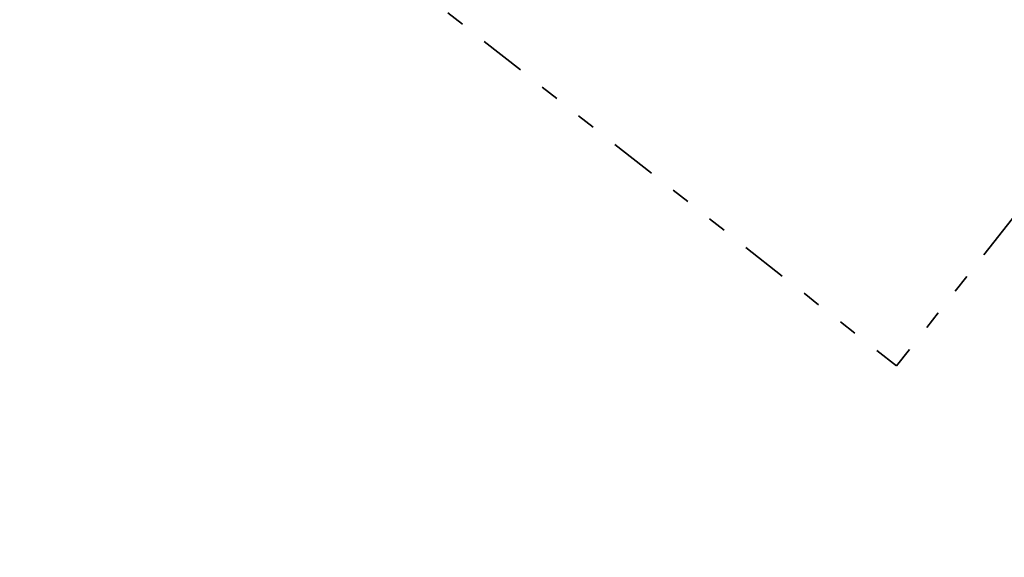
# Model space of a CAD drawing. Header units: metres. Extents: x -1 to 222837, y -2 to 853657.
# Tile 205 of 256: x 111339 to 111392, y 426433 to 426462. Entities that reach past the tile are written whole.
import ezdxf

# ---------------------------------------------------------------- set-up
doc = ezdxf.new("R2010")
doc.units = ezdxf.units.M
doc.header["$XCLIPFRAME"] = 0
doc.linetypes.add('AL-TEKENBLADGRENS', pattern=[11.5, 2.5, -1.5, 1, -1.5, 1, -1.5, 2.5])
doc.layers.add('X-REF', color=7, linetype='Continuous')
doc.layers.add('X-XX-AL-TEKENBLADGRENS-G blad 2', color=7, linetype='AL-TEKENBLADGRENS', lineweight=35)
picture_1 = doc.add_image_def('image1.ecw', size_in_pixel=(400001, 250001))
picture_2 = doc.add_image_def('image2.ecw', size_in_pixel=(120000, 80000))

msp = doc.modelspace()

# ---------------------------------------------------------------- linework, layer by layer
at = {"layer": 'X-XX-AL-TEKENBLADGRENS-G blad 2', "color": 4, "flags": 128}
msp.add_lwpolyline([(111324.6444, 426597.2113), (111437.4824, 426508.3721), (111386.4284, 426443.5265), (111273.5904, 426532.3657)], close=True, dxfattribs=at)

# ---------------------------------------------------------------- pictures from other files: only their frames are drawn
at = {"layer": 'X-REF'}
image = msp.add_image(picture_1, insert=(100000.0001, 424999.9001), size_in_units=(40000, 25000.0375), dxfattribs=at)
image.set_boundary_path([(93497.8255, 208977.5368), (156894.5073, 250000.5)])
image = msp.add_image(picture_2, insert=(109499.5231, 424999.9595), size_in_units=(6001.8618, 4001.2412), dxfattribs=at)
image.dxf.flags = 7

doc.saveas('drawing.dxf')
